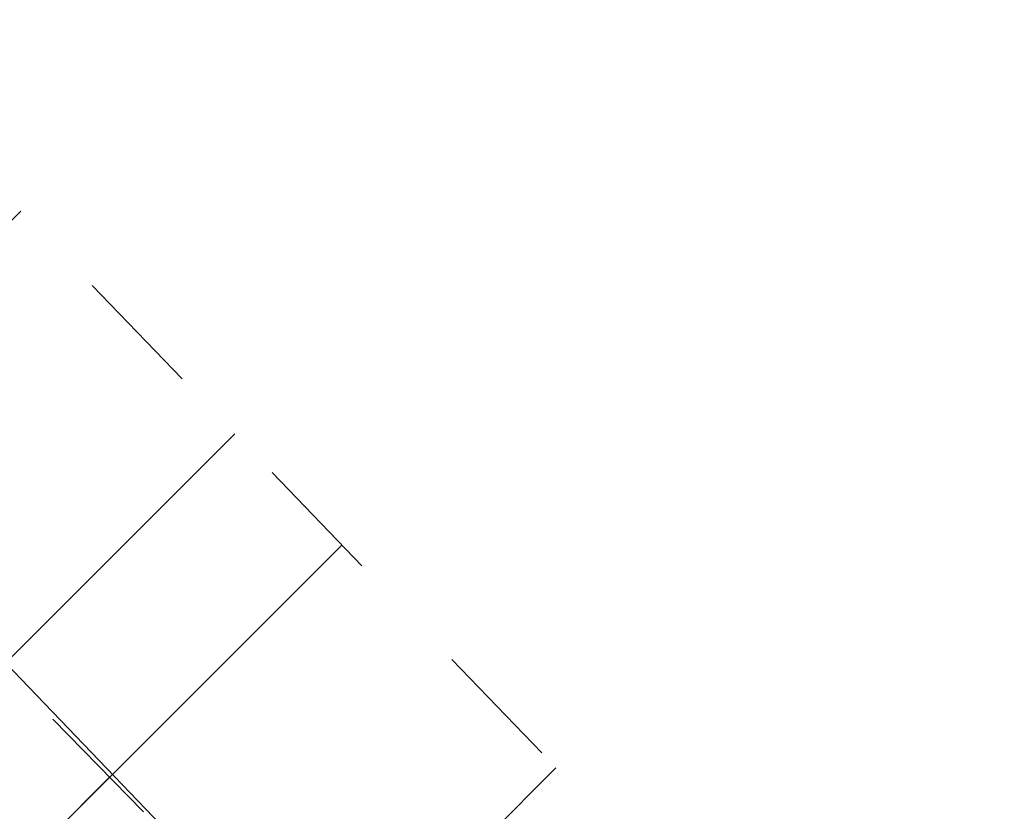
# Model space of a CAD drawing. Header units: metres. Extents: x 207669 to 209690, y 476021 to 477293.
# Tile 6 of 49: x 208046 to 208061, y 476828 to 476840. Entities that reach past the tile are written whole.
import ezdxf
from ezdxf.lldxf.tags import DXFTag

# ---------------------------------------------------------------- set-up
doc = ezdxf.new("R2010")
doc.units = ezdxf.units.M
doc.linetypes.add('NLCS-HIDDEN', pattern=[4, 2, -2])
doc.layers.add('B-OI-KL-BRANDSTOF_Orientatieverzoek_gasunieoost_0000541420-G', color=40, linetype='KL-BRANDSTOF-N', lineweight=18, true_color=0xffbf00)
for name, color, linetype, lineweight in [('B-OI-KL-VEILIGHEIDSZONE-G', 252, 'NLCS-HIDDEN', 35), ('T-WE-VH-VERHARDING_ASFALT_BOUWWEG-100MM-A', 252, 'CONTINUOUS', 18), ('T-WE-VH-VERHARDING_ASFALT_BOUWWEG-70MM-A', 252, 'CONTINUOUS', 18)]:
    doc.layers.add(name, color=color, linetype=linetype, lineweight=lineweight)
doc.styles.get("Standard").update_dxf_attribs({"font": 'isocp.shx'})
tags = doc.linetypes.add('KL-BRANDSTOF-N', pattern='A,4,-0.5,[105,NLCS.SHX,S=0.5,R=0,X=0.75,Y=0],-2,4,-1,["B",Standard,S=1,R=0,X=-0.15,Y=-0.5],-1.5', length=13).pattern_tags.tags
tags[18] = DXFTag(74, 10)
pattern_1 = [(45, (0, 0), (-5.051394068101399, 5.051394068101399), []), (45, (3.3675975, 0), (-5.051394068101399, 5.051394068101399), [])]

# ---------------------------------------------------------------- blocks, each defined once
blk = doc.blocks.new('A$C78FE763D')
at = {"layer": 'B-OI-KL-VEILIGHEIDSZONE-G'}
h = blk.add_hatch(dxfattribs=at)
h.set_pattern_fill('ANSI32', color=256, scale=0.75)
h.set_pattern_definition(pattern_1)
h.paths.add_polyline_path([(209050.9375881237, 476518.5396431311), (209043.125532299, 476518.8796438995), (209004.4717691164, 476520.7480644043), (208998.0385089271, 476520.8455989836), (208994.4349887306, 476520.9688748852), (208992.935653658, 476521.1809657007), (208987.1141704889, 476522.9398933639), (208984.2464321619, 476523.7645453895), (208982.2472676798, 476524.1575529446), (208961.5809573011, 476528.4629516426), (208946.5220461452, 476532.563855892), (208941.2051906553, 476533.782514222), (208903.1010240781, 476542.5168446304), (208854.3198681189, 476553.4830269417), (208805.5441397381, 476564.3659582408), (208756.842541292, 476575.5088327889), (208708.1580406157, 476586.8421821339), (208659.4445053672, 476597.9561975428), (208645.9421921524, 476601.2015875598), (208635.8122818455, 476603.0898383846), (208626.3864741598, 476604.9618731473), (208620.0089611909, 476606.6876323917), (208616.8738774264, 476607.6539789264), (208608.5085805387, 476607.3317409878), (208607.7147462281, 476607.388227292), (208593.7159588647, 476606.8106741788), (208573.1718238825, 476606.1685136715), (208551.5354744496, 476605.2313140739), (208514.8965904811, 476605.0346582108), (208505.7717838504, 476604.8736203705), (208485.9502657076, 476604.3007499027), (208475.047726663, 476604.1278963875), (208473.2836551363, 476604.2170161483), (208435.3275707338, 476609.0187374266), (208410.2766025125, 476612.2382755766), (208386.3403179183, 476615.1490799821), (208372.1225659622, 476616.7944344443), (208370.8679237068, 476617.0666386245), (208366.7919455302, 476618.1427362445), (208347.1206601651, 476622.9592522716), (208332.5732144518, 476626.4223583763), (208314.8127730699, 476630.7675542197), (208307.5733359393, 476632.8400167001), (208304.1866016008, 476633.9158244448), (208301.7785627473, 476634.9618108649), (208265.737801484, 476652.8223577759), (208252.2084358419, 476659.8116686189), (208236.1466094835, 476668.5299794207), (208217.2765463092, 476679.2130734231), (208211.238871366, 476682.4328276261), (208206.9135463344, 476684.6223727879), (208201.0043056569, 476689.0424139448), (208194.8743833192, 476694.0181090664), (208188.0278762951, 476699.6469287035), (208179.7819454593, 476706.5954438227), (208167.5172268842, 476716.7875479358), (208160.0162014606, 476723.1235963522), (208143.7253530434, 476737.7180011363), (208140.7841958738, 476740.296256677), (208137.2494930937, 476743.7516149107), (208127.3442713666, 476753.6668096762), (208117.6775741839, 476763.4073517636), (208110.7673497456, 476770.4858983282), (208107.1789824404, 476774.0473304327), (208073.4188309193, 476808.9680776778), (208037.0226775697, 476846.8302774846), (208005.6460867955, 476879.2423167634), (207982.4240652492, 476903.0248457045), (207966.6406611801, 476918.9412363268), (207943.1172987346, 476943.0761142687), (207919.053827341, 476967.866388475), (207894.2855795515, 476993.4698702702), (207890.7679384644, 476996.8277555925), (207867.5642186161, 477020.3765344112), (207844.3344498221, 477044.2101672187), (207827.8124503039, 477061.0787171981), (207816.9714566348, 477067.1797366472), (207812.3269095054, 477070.0203660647), (207810.1095525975, 477071.3769726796), (207764.5498415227, 477099.2176252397), (207755.4859131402, 477103.8493892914), (207745.7668134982, 477107.4289707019), (207725.8028753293, 477114.6722316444), (207702.275920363, 477123.4861027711), (207695.2540454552, 477126.1533678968), (207691.7030862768, 477116.8050691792), (207698.746329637, 477114.1296872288), (207722.3433746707, 477105.2895583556), (207742.3334365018, 477098.036819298), (207751.4683368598, 477094.6724007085), (207759.6604084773, 477090.4861647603), (207804.8906974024, 477062.8468173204), (207807.1093404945, 477061.4894239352), (207811.9087933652, 477058.5540533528), (207821.6657996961, 477053.0630728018), (207837.1818001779, 477037.2216227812), (207860.4220313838, 477013.3772555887), (207883.7523115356, 476989.7000344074), (207887.2366704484, 476986.3739197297), (207911.8724226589, 476960.9074015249), (207935.9489512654, 476936.1036757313), (207959.5095888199, 476911.9305536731), (207975.2961847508, 476896.0109442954), (207998.4761632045, 476872.2714732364), (208029.8255724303, 476839.8875125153), (208066.2194190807, 476802.0277123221), (208100.0612675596, 476767.0224595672), (208103.6669002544, 476763.4438916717), (208110.5506758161, 476756.3924382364), (208120.2579786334, 476746.6109803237), (208130.2167569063, 476736.6421750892), (208133.9880541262, 476732.9555333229), (208137.0928969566, 476730.2337888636), (208153.4520485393, 476715.5781936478), (208161.0950231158, 476709.1222420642), (208173.3643045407, 476698.9263461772), (208181.6303737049, 476691.9608612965), (208188.5478666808, 476686.2736809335), (208194.855944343, 476681.1533760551), (208201.6207036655, 476676.093417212), (208206.6273786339, 476673.5589623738), (208212.4597036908, 476670.4487165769), (208231.2976405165, 476659.7838105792), (208247.5278141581, 476650.9741213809), (208261.222448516, 476643.899432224), (208297.5636872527, 476625.889979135), (208300.6716483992, 476624.5399655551), (208304.6829140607, 476623.2657732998), (208312.2474769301, 476621.1002357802), (208330.2270355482, 476616.7014316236), (208344.7735898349, 476613.2385377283), (208364.3263044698, 476608.4510537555), (208368.5303262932, 476607.3411513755), (208370.4836840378, 476606.9173555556), (208385.1619320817, 476605.2187100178), (208409.0356474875, 476602.3155144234), (208434.0626792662, 476599.0990525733), (208472.4025948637, 476594.2487738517), (208474.874523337, 476594.1238936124), (208486.1739842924, 476594.3030400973), (208506.0044661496, 476594.8761696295), (208515.0116595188, 476595.035131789), (208551.7787755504, 476595.2324759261), (208573.5444261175, 476596.1752763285), (208594.0782911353, 476596.8171158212), (208607.5655037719, 476597.3735627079), (208608.3456694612, 476597.3180490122), (208615.5563725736, 476597.5958110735), (208617.2292888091, 476597.0801576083), (208624.1037758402, 476595.2199168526), (208633.9219681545, 476593.2699516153), (208643.8560578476, 476591.4182024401), (208657.1637446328, 476588.2195924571), (208705.9122093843, 476577.097607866), (208754.5937087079, 476565.764957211), (208803.3401102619, 476554.6118317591), (208852.1343818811, 476543.7247630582), (208900.8872259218, 476532.7649453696), (208938.9710593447, 476524.0352757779), (208944.0902038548, 476522.8619341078), (208959.2452926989, 476518.7348383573), (208980.2629823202, 476514.3562370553), (208981.8958178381, 476514.0352446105), (208984.2860795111, 476513.3478966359), (208990.776596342, 476511.3868242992), (208993.5612612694, 476510.9929151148), (208997.7917410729, 476510.8481910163), (209004.1544808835, 476510.7517255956), (209042.666717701, 476508.8901461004), (209050.5027740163, 476508.5491007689)])
h = blk.add_hatch(dxfattribs=at)
h.set_pattern_fill('ANSI32', color=256, scale=0.75)
h.set_pattern_definition(pattern_1)
h.paths.add_polyline_path([(209049.9040674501, 476513.0338821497), (209047.9294700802, 476513.0805787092), (209017.1992382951, 476514.8064918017), (209008.5272349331, 476515.2647521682), (209004.8121158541, 476515.4943067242), (209004.2408080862, 476517.5976129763), (209000.6276531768, 476519.3154362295), (208998.7788331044, 476519.4035706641), (208993.2416138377, 476519.8381183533), (208990.97886399, 476520.3162782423), (208988.6145419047, 476521.0333104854), (208983.3310031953, 476522.1952195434), (208982.2517066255, 476522.3679864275), (208961.9475473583, 476526.8995101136), (208902.7618700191, 476541.0620222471), (208853.8783733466, 476551.6625872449), (208805.1138370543, 476562.5011498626), (208756.4213277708, 476573.5724886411), (208707.8367897, 476585.2632493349), (208659.1236152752, 476596.6233849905), (208645.679700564, 476599.6303800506), (208640.3598271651, 476601.0262477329), (208639.0288933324, 476601.3286358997), (208630.6115306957, 476603.2477033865), (208628.1305486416, 476603.3724206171), (208622.4777562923, 476602.8079669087), (208611.8145477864, 476602.596814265), (208599.7689718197, 476602.0901496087), (208586.4531468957, 476601.6153341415), (208570.4825037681, 476600.9767082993), (208545.8615593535, 476600.191103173), (208522.6693948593, 476599.9608065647), (208506.649443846, 476599.9037354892), (208490.6508412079, 476599.6171724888), (208474.9075160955, 476599.7147367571), (208459.2145196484, 476600.8897237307), (208443.5154846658, 476602.8478914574), (208427.6849074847, 476604.9554357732), (208411.7970154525, 476606.9594493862), (208395.9370638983, 476608.915619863), (208380.275665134, 476611.090482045), (208371.4295667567, 476612.3947525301), (208364.895292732, 476613.5728254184), (208349.4689988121, 476617.1053753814), (208333.8965026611, 476620.8587718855), (208327.7544930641, 476622.2719244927), (208319.2180087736, 476624.3108873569), (208310.7373976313, 476626.5414977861), (208304.4345748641, 476628.6519452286), (208296.9686334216, 476631.7659578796), (208290.3670795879, 476634.9872680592), (208276.3190710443, 476642.4587023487), (208262.12475887, 476649.9100899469), (208233.6902783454, 476664.5532774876), (208219.6299865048, 476671.9627335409), (208206.0581788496, 476679.7449356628), (208199.3422186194, 476684.4570483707), (208193.5954706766, 476688.9022408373), (208191.8675052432, 476690.3117710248), (208169.3297613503, 476709.263374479), (208157.1377965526, 476719.4686554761), (208145.2524005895, 476730.0154807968), (208133.5910201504, 476740.8020591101), (208122.1887856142, 476751.8764433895), (208111.322505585, 476762.8023900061), (208100.2775304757, 476774.2949457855), (208089.2059399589, 476785.886893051), (208078.0474932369, 476797.3958249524), (208066.9712737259, 476808.7884220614), (208055.7541631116, 476820.1836138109), (208044.6117725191, 476831.5776518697), (208033.4864377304, 476843.0833485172), (208022.2436173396, 476854.8298633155), (208021.0579990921, 476856.0035156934), (208013.0067169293, 476864.4476175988), (208010.65405498, 476866.474961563), (208006.7205843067, 476867.9604600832), (207991.138858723, 476872.4534932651), (207975.7144594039, 476876.8206847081), (207960.2521809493, 476881.1029625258), (207944.8222693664, 476885.2904813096), (207929.4324876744, 476889.5395556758), (207914.0135226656, 476893.8219354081), (207898.6063409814, 476898.1656782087), (207874.9670680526, 476904.6657532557), (207859.6453011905, 476908.9835424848), (207844.4240313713, 476913.4164947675), (207841.3066156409, 476914.2904238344), (207838.7115490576, 476914.7345247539), (207835.5842467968, 476914.3844093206), (207831.5041699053, 476913.3913854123), (207830.5720012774, 476913.2726442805), (207829.6633061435, 476913.3865181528), (207828.5949108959, 476913.7204861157), (207807.9104308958, 476919.4235730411), (207786.0683481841, 476925.4976016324), (207776.1044615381, 476928.1645006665), (207757.7294162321, 476933.3081194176), (207739.9541562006, 476938.7043057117), (207724.4544292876, 476942.8324040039), (207720.1668244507, 476943.9676748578), (207682.0354066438, 476955.7184769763), (207671.8795113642, 476958.5883705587), (207669.1601613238, 476948.9652143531), (207679.2028433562, 476946.1273130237), (207717.4134255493, 476934.352115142), (207721.8878207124, 476933.167385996), (207737.2140937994, 476929.0854842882), (207754.9288337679, 476923.7076705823), (207773.4637884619, 476918.5192893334), (207783.4359018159, 476915.8501883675), (207805.2418191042, 476909.7862169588), (207825.7733391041, 476904.1253038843), (207827.5329438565, 476903.5752718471), (207830.5822487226, 476903.1931457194), (207833.3240800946, 476903.5424045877), (207837.3300032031, 476904.5173806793), (207838.4187009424, 476904.639265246), (207839.1076343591, 476904.5213661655), (207841.6762186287, 476903.8012952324), (207856.8909488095, 476899.3702475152), (207872.2851819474, 476895.0320367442), (207895.9239090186, 476888.5321117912), (207911.3187273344, 476884.1918545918), (207926.7637623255, 476879.9022343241), (207942.1819806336, 476875.6453086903), (207957.6080690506, 476871.4588274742), (207973.0177905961, 476867.1911052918), (207988.391391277, 476862.8382967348), (208003.5636656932, 476858.4633299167), (208005.46619502, 476857.7448284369), (208006.1075330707, 476857.1921724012), (208013.9202509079, 476848.9982743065), (208015.1126326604, 476847.8179266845), (208026.2798122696, 476836.1504414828), (208037.4424774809, 476824.6061381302), (208048.6160868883, 476813.180176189), (208059.8229762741, 476801.7953679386), (208070.872756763, 476790.4299650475), (208082.0003100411, 476778.9528969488), (208093.0567195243, 476767.3768442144), (208104.171744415, 476755.8113999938), (208115.1594643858, 476744.7633466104), (208126.7112298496, 476733.5437308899), (208138.5378494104, 476722.6043092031), (208150.6084534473, 476711.8931345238), (208162.9024886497, 476701.6024155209), (208185.4887447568, 476682.6100189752), (208187.3747793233, 476681.0715491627), (208193.4080313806, 476676.4047416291), (208200.6880711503, 476671.2968543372), (208214.8102634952, 476663.199056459), (208229.0699716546, 476655.6845125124), (208257.5114911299, 476641.037700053), (208271.6471789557, 476633.6170876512), (208285.825170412, 476626.0765219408), (208292.8476165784, 476622.6498321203), (208300.9176751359, 476619.2838447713), (208307.8748523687, 476616.9542922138), (208316.7842412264, 476614.6109026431), (208325.4717569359, 476612.5358655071), (208331.6037473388, 476611.1250181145), (208347.1812511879, 476607.3704146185), (208362.890957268, 476603.7729645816), (208369.8126832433, 476602.5250374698), (208378.858584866, 476601.1913079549), (208394.6371861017, 476599.0001701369), (208410.5592345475, 476597.0363406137), (208426.3993425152, 476595.0383542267), (208442.2367653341, 476592.9298985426), (208458.2217303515, 476590.9360662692), (208474.5027339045, 476589.7170532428), (208490.7094087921, 476589.6166175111), (208506.756806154, 476589.9040545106), (208522.7368551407, 476589.9609834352), (208546.0706906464, 476590.1926868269), (208570.8417462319, 476590.9830817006), (208586.8311031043, 476591.6224558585), (208600.1572781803, 476592.0976403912), (208612.1237022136, 476592.6009757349), (208623.0744937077, 476592.8178230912), (208628.3777013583, 476593.3473693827), (208629.2387193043, 476593.3040866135), (208636.8133566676, 476591.5771541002), (208637.9824228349, 476591.311542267), (208643.3185494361, 476589.9114099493), (208656.8966347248, 476586.8744050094), (208705.5314603, 476575.5325406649), (208754.1429222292, 476563.8353013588), (208802.9204129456, 476552.7446401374), (208851.7338766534, 476541.895202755), (208900.5383799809, 476531.3117677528), (208959.6947026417, 476517.1562798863), (208980.3705433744, 476512.5418035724), (208981.4652468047, 476512.3665704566), (208986.0857080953, 476511.3504795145), (208988.48938601, 476510.6215117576), (208991.8106361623, 476509.9196716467), (208995.4852075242, 476509.6313000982), (208996.5742499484, 476506.910972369), (208999.9799266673, 476505.7738128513), (209007.9550150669, 476505.2810378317), (209016.6550117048, 476504.8212981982), (209047.5307799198, 476503.0872112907), (209049.6676470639, 476503.0366772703)])
at = {"layer": 'B-OI-KL-BRANDSTOF_Orientatieverzoek_gasunieoost_0000541420-G', "flags": 128}
blk.add_lwpolyline([(209050.72018107, 476513.54437195), (209042.896125, 476513.884895), (209004.313125, 476515.749895), (208997.915125, 476515.846895), (208993.998125, 476515.980895), (208991.856125, 476516.2838949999), (208985.700125, 476518.1438949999), (208983.071125, 476518.899895), (208981.255125, 476519.2568949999), (208960.413125, 476523.5988949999), (208945.306125, 476527.7128949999), (208940.088125, 476528.9088949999), (208901.994125, 476537.640895), (208853.227125, 476548.6038949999), (208804.442125, 476559.488895), (208755.718125, 476570.6368949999), (208707.035125, 476581.9698949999), (208658.304125, 476593.0878949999), (208644.899125, 476596.309895), (208634.867125, 476598.179895), (208625.245125, 476600.090895), (208618.619125, 476601.883895), (208616.215125, 476602.624895), (208608.427125, 476602.324895), (208607.640125, 476602.380895), (208593.897125, 476601.813895), (208573.358125, 476601.171895), (208551.657125, 476600.231895), (208514.954125, 476600.0348949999), (208505.888125, 476599.874895), (208486.062125, 476599.301895), (208474.961125, 476599.1258949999), (208472.843125, 476599.232895), (208434.695125, 476604.058895), (208409.656125, 476607.276895), (208385.751125, 476610.183895), (208371.303125, 476611.855895), (208369.699125, 476612.203895), (208365.559125, 476613.296895), (208345.947125, 476618.0988949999), (208331.400125, 476621.5618949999), (208313.530125, 476625.933895), (208306.128125, 476628.052895), (208302.429125, 476629.227895), (208299.671125, 476630.4258949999), (208263.480125, 476648.3608949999), (208249.868125, 476655.3928949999), (208233.722125, 476664.156895), (208214.868125, 476674.830895), (208208.933125, 476677.9958949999), (208204.267125, 476680.357895), (208197.930125, 476685.097895), (208191.711125, 476690.145895), (208184.829125, 476695.803895), (208176.573125, 476702.760895), (208164.306125, 476712.954895), (208156.734125, 476719.350895), (208140.409125, 476733.975895), (208137.386125, 476736.6258949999), (208133.733125, 476740.1968949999), (208123.801125, 476750.138895), (208114.114125, 476759.899895), (208107.217125, 476766.964895), (208103.620125, 476770.5348949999), (208069.819125, 476805.497895), (208033.424125, 476843.358895), (208002.061125, 476875.7568949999), (207978.860125, 476899.5178949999), (207963.075125, 476915.4358949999), (207939.533125, 476939.589895), (207915.463125, 476964.3868949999), (207890.761125, 476989.921895), (207887.260125, 476993.263895), (207863.993125, 477016.8768949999), (207840.758125, 477040.715895), (207824.739125, 477057.070895), (207814.440125, 477062.866895), (207809.718125, 477065.754895), (207807.500125, 477067.111895), (207762.105125, 477094.851895), (207753.477125, 477099.260895), (207744.050125, 477102.732895), (207724.073125, 477109.980895), (207700.511125, 477118.807895), (207693.478565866, 477121.479218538)], dxfattribs=at)
at = {"layer": 'B-OI-KL-VEILIGHEIDSZONE-G', "flags": 128}
for points in [[(209050.9375881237, 476518.5396431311), (209043.125532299, 476518.8796438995), (209004.4717691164, 476520.7480644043), (208998.0385089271, 476520.8455989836), (208994.4349887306, 476520.9688748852), (208992.935653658, 476521.1809657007), (208987.1141704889, 476522.9398933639), (208984.2464321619, 476523.7645453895), (208982.2472676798, 476524.1575529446), (208961.5809573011, 476528.4629516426), (208946.5220461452, 476532.563855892), (208941.2051906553, 476533.782514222), (208903.1010240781, 476542.5168446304), (208854.3198681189, 476553.4830269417), (208805.5441397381, 476564.3659582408), (208756.842541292, 476575.5088327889), (208708.1580406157, 476586.8421821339), (208659.4445053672, 476597.9561975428), (208645.9421921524, 476601.2015875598), (208635.8122818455, 476603.0898383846), (208626.3864741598, 476604.9618731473), (208620.0089611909, 476606.6876323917), (208616.8738774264, 476607.6539789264), (208608.5085805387, 476607.3317409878), (208607.7147462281, 476607.388227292), (208593.7159588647, 476606.8106741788), (208573.1718238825, 476606.1685136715), (208551.5354744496, 476605.2313140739), (208514.8965904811, 476605.0346582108), (208505.7717838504, 476604.8736203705), (208485.9502657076, 476604.3007499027), (208475.047726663, 476604.1278963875), (208473.2836551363, 476604.2170161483), (208435.3275707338, 476609.0187374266), (208410.2766025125, 476612.2382755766), (208386.3403179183, 476615.1490799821), (208372.1225659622, 476616.7944344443), (208370.8679237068, 476617.0666386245), (208366.7919455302, 476618.1427362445), (208347.1206601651, 476622.9592522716), (208332.5732144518, 476626.4223583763), (208314.8127730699, 476630.7675542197), (208307.5733359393, 476632.8400167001), (208304.1866016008, 476633.9158244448), (208301.7785627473, 476634.9618108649), (208265.737801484, 476652.8223577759), (208252.2084358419, 476659.8116686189), (208236.1466094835, 476668.5299794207), (208217.2765463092, 476679.2130734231), (208211.238871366, 476682.4328276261), (208206.9135463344, 476684.6223727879), (208201.0043056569, 476689.0424139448), (208194.8743833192, 476694.0181090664), (208188.0278762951, 476699.6469287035), (208179.7819454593, 476706.5954438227), (208167.5172268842, 476716.7875479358), (208160.0162014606, 476723.1235963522), (208143.7253530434, 476737.7180011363), (208140.7841958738, 476740.296256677), (208137.2494930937, 476743.7516149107), (208127.3442713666, 476753.6668096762), (208117.6775741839, 476763.4073517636), (208110.7673497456, 476770.4858983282), (208107.1789824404, 476774.0473304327), (208073.4188309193, 476808.9680776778), (208037.0226775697, 476846.8302774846), (208005.6460867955, 476879.2423167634), (207982.4240652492, 476903.0248457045), (207966.6406611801, 476918.9412363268), (207943.1172987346, 476943.0761142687), (207919.053827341, 476967.866388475), (207894.2855795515, 476993.4698702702), (207890.7679384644, 476996.8277555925), (207867.5642186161, 477020.3765344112), (207844.3344498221, 477044.2101672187), (207827.8124503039, 477061.0787171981), (207816.9714566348, 477067.1797366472), (207812.3269095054, 477070.0203660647), (207810.1095525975, 477071.3769726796), (207764.5498415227, 477099.2176252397), (207755.4859131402, 477103.8493892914), (207745.7668134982, 477107.4289707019), (207725.8028753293, 477114.6722316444), (207702.275920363, 477123.4861027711), (207695.2540454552, 477126.1533678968), (207691.7030862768, 477116.8050691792), (207698.746329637, 477114.1296872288), (207722.3433746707, 477105.2895583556), (207742.3334365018, 477098.036819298), (207751.4683368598, 477094.6724007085), (207759.6604084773, 477090.4861647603), (207804.8906974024, 477062.8468173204), (207807.1093404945, 477061.4894239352), (207811.9087933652, 477058.5540533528), (207821.6657996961, 477053.0630728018), (207837.1818001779, 477037.2216227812), (207860.4220313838, 477013.3772555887), (207883.7523115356, 476989.7000344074), (207887.2366704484, 476986.3739197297), (207911.8724226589, 476960.9074015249), (207935.9489512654, 476936.1036757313), (207959.5095888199, 476911.9305536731), (207975.2961847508, 476896.0109442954), (207998.4761632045, 476872.2714732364), (208029.8255724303, 476839.8875125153), (208066.2194190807, 476802.0277123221), (208100.0612675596, 476767.0224595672), (208103.6669002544, 476763.4438916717), (208110.5506758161, 476756.3924382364), (208120.2579786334, 476746.6109803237), (208130.2167569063, 476736.6421750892), (208133.9880541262, 476732.9555333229), (208137.0928969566, 476730.2337888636), (208153.4520485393, 476715.5781936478), (208161.0950231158, 476709.1222420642), (208173.3643045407, 476698.9263461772), (208181.6303737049, 476691.9608612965), (208188.5478666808, 476686.2736809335), (208194.855944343, 476681.1533760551), (208201.6207036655, 476676.093417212), (208206.6273786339, 476673.5589623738), (208212.4597036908, 476670.4487165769), (208231.2976405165, 476659.7838105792), (208247.5278141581, 476650.9741213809), (208261.222448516, 476643.899432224), (208297.5636872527, 476625.889979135), (208300.6716483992, 476624.5399655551), (208304.6829140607, 476623.2657732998), (208312.2474769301, 476621.1002357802), (208330.2270355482, 476616.7014316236), (208344.7735898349, 476613.2385377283), (208364.3263044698, 476608.4510537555), (208368.5303262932, 476607.3411513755), (208370.4836840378, 476606.9173555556), (208385.1619320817, 476605.2187100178), (208409.0356474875, 476602.3155144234), (208434.0626792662, 476599.0990525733), (208472.4025948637, 476594.2487738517), (208474.874523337, 476594.1238936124), (208486.1739842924, 476594.3030400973), (208506.0044661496, 476594.8761696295), (208515.0116595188, 476595.035131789), (208551.7787755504, 476595.2324759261), (208573.5444261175, 476596.1752763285), (208594.0782911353, 476596.8171158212), (208607.5655037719, 476597.3735627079), (208608.3456694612, 476597.3180490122), (208615.5563725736, 476597.5958110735), (208617.2292888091, 476597.0801576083), (208624.1037758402, 476595.2199168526), (208633.9219681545, 476593.2699516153), (208643.8560578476, 476591.4182024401), (208657.1637446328, 476588.2195924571), (208705.9122093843, 476577.097607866), (208754.5937087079, 476565.764957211), (208803.3401102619, 476554.6118317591), (208852.1343818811, 476543.7247630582), (208900.8872259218, 476532.7649453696), (208938.9710593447, 476524.0352757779), (208944.0902038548, 476522.8619341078), (208959.2452926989, 476518.7348383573), (208980.2629823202, 476514.3562370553), (208981.8958178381, 476514.0352446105), (208984.2860795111, 476513.3478966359), (208990.776596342, 476511.3868242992), (208993.5612612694, 476510.9929151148), (208997.7917410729, 476510.8481910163), (209004.1544808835, 476510.7517255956), (209042.666717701, 476508.8901461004), (209050.5027740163, 476508.5491007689)], [(209049.9040674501, 476513.0338821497), (209047.9294700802, 476513.0805787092), (209017.1992382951, 476514.8064918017), (209008.5272349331, 476515.2647521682), (209004.8121158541, 476515.4943067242), (209004.2408080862, 476517.5976129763), (209000.6276531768, 476519.3154362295), (208998.7788331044, 476519.4035706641), (208993.2416138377, 476519.8381183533), (208990.97886399, 476520.3162782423), (208988.6145419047, 476521.0333104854), (208983.3310031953, 476522.1952195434), (208982.2517066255, 476522.3679864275), (208961.9475473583, 476526.8995101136), (208902.7618700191, 476541.0620222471), (208853.8783733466, 476551.6625872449), (208805.1138370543, 476562.5011498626), (208756.4213277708, 476573.5724886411), (208707.8367897, 476585.2632493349), (208659.1236152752, 476596.6233849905), (208645.679700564, 476599.6303800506), (208640.3598271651, 476601.0262477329), (208639.0288933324, 476601.3286358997), (208630.6115306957, 476603.2477033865), (208628.1305486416, 476603.3724206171), (208622.4777562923, 476602.8079669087), (208611.8145477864, 476602.596814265), (208599.7689718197, 476602.0901496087), (208586.4531468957, 476601.6153341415), (208570.4825037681, 476600.9767082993), (208545.8615593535, 476600.191103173), (208522.6693948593, 476599.9608065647), (208506.649443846, 476599.9037354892), (208490.6508412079, 476599.6171724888), (208474.9075160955, 476599.7147367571), (208459.2145196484, 476600.8897237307), (208443.5154846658, 476602.8478914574), (208427.6849074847, 476604.9554357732), (208411.7970154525, 476606.9594493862), (208395.9370638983, 476608.915619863), (208380.275665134, 476611.090482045), (208371.4295667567, 476612.3947525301), (208364.895292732, 476613.5728254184), (208349.4689988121, 476617.1053753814), (208333.8965026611, 476620.8587718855), (208327.7544930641, 476622.2719244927), (208319.2180087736, 476624.3108873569), (208310.7373976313, 476626.5414977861), (208304.4345748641, 476628.6519452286), (208296.9686334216, 476631.7659578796), (208290.3670795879, 476634.9872680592), (208276.3190710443, 476642.4587023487), (208262.12475887, 476649.9100899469), (208233.6902783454, 476664.5532774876), (208219.6299865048, 476671.9627335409), (208206.0581788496, 476679.7449356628), (208199.3422186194, 476684.4570483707), (208193.5954706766, 476688.9022408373), (208191.8675052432, 476690.3117710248), (208169.3297613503, 476709.263374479), (208157.1377965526, 476719.4686554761), (208145.2524005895, 476730.0154807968), (208133.5910201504, 476740.8020591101), (208122.1887856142, 476751.8764433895), (208111.322505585, 476762.8023900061), (208100.2775304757, 476774.2949457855), (208089.2059399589, 476785.886893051), (208078.0474932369, 476797.3958249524), (208066.9712737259, 476808.7884220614), (208055.7541631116, 476820.1836138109), (208044.6117725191, 476831.5776518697), (208033.4864377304, 476843.0833485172), (208022.2436173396, 476854.8298633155), (208021.0579990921, 476856.0035156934), (208013.0067169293, 476864.4476175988), (208010.65405498, 476866.474961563), (208006.7205843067, 476867.9604600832), (207991.138858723, 476872.4534932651), (207975.7144594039, 476876.8206847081), (207960.2521809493, 476881.1029625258), (207944.8222693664, 476885.2904813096), (207929.4324876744, 476889.5395556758), (207914.0135226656, 476893.8219354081), (207898.6063409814, 476898.1656782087), (207874.9670680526, 476904.6657532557), (207859.6453011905, 476908.9835424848), (207844.4240313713, 476913.4164947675), (207841.3066156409, 476914.2904238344), (207838.7115490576, 476914.7345247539), (207835.5842467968, 476914.3844093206), (207831.5041699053, 476913.3913854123), (207830.5720012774, 476913.2726442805), (207829.6633061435, 476913.3865181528), (207828.5949108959, 476913.7204861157), (207807.9104308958, 476919.4235730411), (207786.0683481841, 476925.4976016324), (207776.1044615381, 476928.1645006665), (207757.7294162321, 476933.3081194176), (207739.9541562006, 476938.7043057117), (207724.4544292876, 476942.8324040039), (207720.1668244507, 476943.9676748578), (207682.0354066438, 476955.7184769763), (207671.8795113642, 476958.5883705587), (207669.1601613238, 476948.9652143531), (207679.2028433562, 476946.1273130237), (207717.4134255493, 476934.352115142), (207721.8878207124, 476933.167385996), (207737.2140937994, 476929.0854842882), (207754.9288337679, 476923.7076705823), (207773.4637884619, 476918.5192893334), (207783.4359018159, 476915.8501883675), (207805.2418191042, 476909.7862169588), (207825.7733391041, 476904.1253038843), (207827.5329438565, 476903.5752718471), (207830.5822487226, 476903.1931457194), (207833.3240800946, 476903.5424045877), (207837.3300032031, 476904.5173806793), (207838.4187009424, 476904.639265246), (207839.1076343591, 476904.5213661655), (207841.6762186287, 476903.8012952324), (207856.8909488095, 476899.3702475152), (207872.2851819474, 476895.0320367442), (207895.9239090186, 476888.5321117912), (207911.3187273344, 476884.1918545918), (207926.7637623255, 476879.9022343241), (207942.1819806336, 476875.6453086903), (207957.6080690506, 476871.4588274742), (207973.0177905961, 476867.1911052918), (207988.391391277, 476862.8382967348), (208003.5636656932, 476858.4633299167), (208005.46619502, 476857.7448284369), (208006.1075330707, 476857.1921724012), (208013.9202509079, 476848.9982743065), (208015.1126326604, 476847.8179266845), (208026.2798122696, 476836.1504414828), (208037.4424774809, 476824.6061381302), (208048.6160868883, 476813.180176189), (208059.8229762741, 476801.7953679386), (208070.872756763, 476790.4299650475), (208082.0003100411, 476778.9528969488), (208093.0567195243, 476767.3768442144), (208104.171744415, 476755.8113999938), (208115.1594643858, 476744.7633466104), (208126.7112298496, 476733.5437308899), (208138.5378494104, 476722.6043092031), (208150.6084534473, 476711.8931345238), (208162.9024886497, 476701.6024155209), (208185.4887447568, 476682.6100189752), (208187.3747793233, 476681.0715491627), (208193.4080313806, 476676.4047416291), (208200.6880711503, 476671.2968543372), (208214.8102634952, 476663.199056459), (208229.0699716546, 476655.6845125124), (208257.5114911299, 476641.037700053), (208271.6471789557, 476633.6170876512), (208285.825170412, 476626.0765219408), (208292.8476165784, 476622.6498321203), (208300.9176751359, 476619.2838447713), (208307.8748523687, 476616.9542922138), (208316.7842412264, 476614.6109026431), (208325.4717569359, 476612.5358655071), (208331.6037473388, 476611.1250181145), (208347.1812511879, 476607.3704146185), (208362.890957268, 476603.7729645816), (208369.8126832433, 476602.5250374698), (208378.858584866, 476601.1913079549), (208394.6371861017, 476599.0001701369), (208410.5592345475, 476597.0363406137), (208426.3993425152, 476595.0383542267), (208442.2367653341, 476592.9298985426), (208458.2217303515, 476590.9360662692), (208474.5027339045, 476589.7170532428), (208490.7094087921, 476589.6166175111), (208506.756806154, 476589.9040545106), (208522.7368551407, 476589.9609834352), (208546.0706906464, 476590.1926868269), (208570.8417462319, 476590.9830817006), (208586.8311031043, 476591.6224558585), (208600.1572781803, 476592.0976403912), (208612.1237022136, 476592.6009757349), (208623.0744937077, 476592.8178230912), (208628.3777013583, 476593.3473693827), (208629.2387193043, 476593.3040866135), (208636.8133566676, 476591.5771541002), (208637.9824228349, 476591.311542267), (208643.3185494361, 476589.9114099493), (208656.8966347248, 476586.8744050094), (208705.5314603, 476575.5325406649), (208754.1429222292, 476563.8353013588), (208802.9204129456, 476552.7446401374), (208851.7338766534, 476541.895202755), (208900.5383799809, 476531.3117677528), (208959.6947026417, 476517.1562798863), (208980.3705433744, 476512.5418035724), (208981.4652468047, 476512.3665704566), (208986.0857080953, 476511.3504795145), (208988.48938601, 476510.6215117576), (208991.8106361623, 476509.9196716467), (208995.4852075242, 476509.6313000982), (208996.5742499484, 476506.910972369), (208999.9799266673, 476505.7738128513), (209007.9550150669, 476505.2810378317), (209016.6550117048, 476504.8212981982), (209047.5307799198, 476503.0872112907), (209049.6676470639, 476503.0366772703)]]:
    blk.add_lwpolyline(points, close=True, dxfattribs=at)

msp = doc.modelspace()

# ---------------------------------------------------------------- hatches: boundary and pattern name
at = {"layer": 'T-WE-VH-VERHARDING_ASFALT_BOUWWEG-100MM-A'}
h = msp.add_hatch(dxfattribs=at)
h.set_pattern_fill('AVH-ASFALT', color=256, scale=1.5, angle=270, pattern_type=2)
h.set_pattern_definition([(329.9999999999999, (207991.0131754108, 476552.5954628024), (0.7500000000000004, 1.299038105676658), []), (29.99999999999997, (207991.0131754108, 476552.5954628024), (-0.7499999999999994, 1.299038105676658), [])])
edge = h.paths.add_edge_path()
edge.add_line((208598.0668640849, 476553.2350907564), (208597.3597609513, 476558.6895641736))
edge.add_arc((208596.3347866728, 476566.6236317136), 7.999999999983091, 167.5645903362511, 277.36107089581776, ccw=False)
edge.add_line((208588.5224716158, 476568.3463427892), (208663.4988565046, 476908.3564285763))
edge.add_arc((208653.7334626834, 476910.5098174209), 9.999999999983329, 347.56459033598, 362.5645903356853)
edge.add_line((208663.7234468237, 476910.9572734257), (208662.2903712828, 476942.9523785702))
edge.add_arc((208670.2823585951, 476943.3103433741), 8.000000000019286, 147.9829078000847, 182.564590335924, ccw=False)
edge.add_line((208663.4992387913, 476947.5517211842), (208673.5813185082, 476963.6757161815))
edge.add_arc((208665.1024187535, 476968.977438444), 9.999999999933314, 327.9829078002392, 372.496370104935)
edge.add_line((208674.8655159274, 476971.1412160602), (208668.8437600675, 476998.3117474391))
edge.add_arc((208700.3297484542, 477005.2899302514), 32.25000000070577, 180.2433118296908, 192.4963701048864, ccw=False)
edge.add_line((208668.080039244, 477005.1529780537), (208667.7931844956, 477072.7019650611))
edge.add_arc((208657.7932746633, 477072.6594992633), 9.999999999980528, 0.2433118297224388, 74.71764475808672)
edge.add_line((208660.4290345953, 477082.3058856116), (208562.4492246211, 477109.0776992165))
edge.add_arc((208570.9495504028, 477140.1872951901), 32.2500000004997, 248.523477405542, 254.717644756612, ccw=False)
edge.add_line((208559.1421820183, 477110.1764879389), (208526.0787293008, 477123.1848806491))
edge.add_arc((208512.2577011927, 477088.0559512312), 37.75000000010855, 68.52347740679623, 83.79289849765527)
edge.add_line((208516.3393283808, 477125.5846445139), (208484.0606572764, 477129.0952783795))
edge.add_arc((208479.9790300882, 477091.5665850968), 37.75000000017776, 83.79289849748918, 100.4526706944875)
edge.add_line((208473.1303026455, 477128.6901279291), (208406.483101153, 477116.394735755))
edge.add_arc((208396.0941313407, 477172.6942189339), 57.24999999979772, 259.3435220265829, 280.4552038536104, ccw=False)
edge.add_line((208385.507451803, 477116.4315784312), (208345.6150227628, 477123.7496831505))
edge.add_arc((208327.0753225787, 477022.6861288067), 102.7499999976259, 79.60489942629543, 92.19224486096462)
edge.add_line((208323.1448724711, 477125.3609264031), (208303.6616430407, 477124.6150972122))
edge.add_arc((208303.0017864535, 477141.8524719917), 17.25000000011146, 263.0200956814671, 272.19224486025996, ccw=False)
edge.add_line((208300.9055455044, 477124.7303145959), (208268.7673296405, 477128.6649498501))
edge.add_arc((208267.5521174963, 477118.7390615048), 9.999999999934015, 83.02009568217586, 168.2771260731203)
edge.add_line((208257.7606997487, 477120.7708436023), (208246.8566065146, 477068.2226239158))
edge.add_arc((208259.3406641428, 477065.6321017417), 12.74999999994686, 168.2771260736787, 171.9901902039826)
edge.add_line((208246.715050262, 477067.4087204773), (208243.1391454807, 477041.9964065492))
edge.add_arc((208235.2171916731, 477043.1111477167), 8.000000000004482, 271.25365755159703, 351.9901902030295, ccw=False)
edge.add_line((208235.3922213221, 477035.113062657), (208066.2421497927, 477031.4113918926))
edge.add_line((208066.2421497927, 477031.4113918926), (208044.2191598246, 477036.8636800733))
edge.add_line((208044.2191598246, 477036.8636800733), (208042.2847942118, 477039.1593672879))
edge.add_line((208042.2847942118, 477039.1593672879), (208002.0779595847, 477042.5937447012))
edge.add_arc((208002.7588222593, 477050.5647186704), 8.000000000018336, 176.3700886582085, 265.117774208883, ccw=False)
edge.add_arc((207951.3573135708, 477053.8338357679), 43.50536122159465, 355.63556999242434, 356.3592230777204, ccw=False)
edge.add_line((207994.7365174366, 477050.5230764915), (207994.4212927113, 477046.3957993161))
edge.add_arc((207950.9279627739, 477049.7176438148), 43.61999999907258, 336.77510252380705, 355.63245947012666, ccw=False)
edge.add_arc((207998.3648879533, 477029.3617471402), 8.00000000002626, 85.11777420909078, 156.7751025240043, ccw=False)
edge.add_line((207999.0457506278, 477037.3327211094), (208046.0630700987, 477033.3166073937))
edge.add_line((208046.0630700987, 477033.3166073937), (208066.4740170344, 477028.2634168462))
edge.add_line((208066.4740170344, 477028.2634168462), (208068.8725253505, 477025.9676380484))
edge.add_line((208068.8725253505, 477025.9676380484), (208238.4872344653, 477029.6794769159))
edge.add_arc((208238.2684474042, 477039.6770832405), 10.00000000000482, 271.253657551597, 351.9901902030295)
edge.add_line((208248.1708896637, 477038.2836567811), (208252.1613935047, 477066.6423359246))
edge.add_arc((208259.3406641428, 477065.6321017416), 7.249999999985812, 168.2771260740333, 171.9901902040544, ccw=False)
edge.add_line((208252.2418862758, 477067.1051437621), (208262.4914142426, 477116.4989297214))
edge.add_arc((208270.3245484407, 477114.8735040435), 8.00000000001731, 83.02009568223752, 168.2771260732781, ccw=False)
edge.add_line((208271.2967181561, 477122.8142147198), (208300.237178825, 477119.2710760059))
edge.add_arc((208303.0017864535, 477141.8524719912), 22.74999999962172, 263.0200956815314, 272.19224486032)
edge.add_line((208303.8720320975, 477119.1191226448), (208323.355261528, 477119.8649518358))
edge.add_arc((208327.0753225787, 477022.6861288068), 97.24999999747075, 79.60489942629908, 92.19224486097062, ccw=False)
edge.add_line((208344.6226300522, 477118.3399551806), (208384.5030026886, 477111.0240621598))
edge.add_arc((208396.0941313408, 477172.6942189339), 62.74999999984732, 259.355239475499, 280.4552038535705)
edge.add_line((208407.4811681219, 477110.9860517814), (208474.128130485, 477123.2813998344))
edge.add_arc((208479.9790300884, 477091.5665850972), 32.24999999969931, 83.79289849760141, 100.45267069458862, ccw=False)
edge.add_line((208483.4659831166, 477123.6275217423), (208515.744654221, 477120.1168878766))
edge.add_arc((208512.257701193, 477088.0559512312), 32.25000000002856, 68.52347740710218, 83.79289849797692, ccw=False)
edge.add_line((208524.0650695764, 477118.0667584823), (208557.128522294, 477105.0583657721))
edge.add_arc((208570.949550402, 477140.1872951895), 37.74999999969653, 248.5234774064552, 254.7176447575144)
edge.add_line((208560.9995566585, 477103.772186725), (208656.4132110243, 477077.7015445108))
edge.add_arc((208654.3046030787, 477069.9844354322), 8.000000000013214, 0.24331182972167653, 74.71764475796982, ccw=False)
edge.add_line((208662.3045309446, 477070.0184080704), (208662.5800888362, 477005.1296218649))
edge.add_arc((208700.3297484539, 477005.2899302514), 37.7500000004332, 180.2433118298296, 192.4963701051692)
edge.add_line((208663.4740566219, 476997.1216697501), (208669.1858799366, 476971.3495730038))
edge.add_arc((208661.3754021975, 476969.6185509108), 8.000000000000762, -32.01709219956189, 12.496370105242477, ccw=False)
edge.add_line((208668.1585220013, 476965.3771731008), (208658.2582133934, 476949.5438796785))
edge.add_arc((208666.7371131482, 476944.242157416), 10.00000000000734, 147.9829078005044, 182.5645903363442)
edge.add_line((208656.7471290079, 476943.794701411), (208658.2083375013, 476911.1714948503))
edge.add_arc((208650.2163501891, 476910.8135300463), 7.999999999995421, -12.43540966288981, 2.564590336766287, ccw=False)
edge.add_line((208658.0286652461, 476909.0908189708), (208582.0786928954, 476564.6656155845))
edge.add_arc((208591.8440867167, 476562.51222674), 9.99999999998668, 167.5645903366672, 277.3976724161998)
edge.add_arc((210001.0809775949, 465708.5369687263), 10935.07777570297, 97.37159738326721, 97.39767241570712, ccw=False)
at = {"layer": 'T-WE-VH-VERHARDING_ASFALT_BOUWWEG-70MM-A'}
h = msp.add_hatch(dxfattribs=at)
h.set_pattern_fill('AVH-BASALTON', color=256, angle=270, pattern_type=2)
h.set_pattern_definition([(270, (207987.6846217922, 477030.1940064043), (0.8659999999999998, -1.5), [1, -2]), (29.99999999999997, (207987.6846217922, 477030.1940064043), (0.8660381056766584, 1.499977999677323), [1, -2]), (329.9999999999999, (207987.6846217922, 477029.1940064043), (1.732038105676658, -2.200032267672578e-05), [1, -2])])
h.paths.add_polyline_path([(207979.9642825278, 476909.0642676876, 0.08860774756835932), (207982.4153493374, 476906.5424738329), (208074.6579514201, 476840.2897325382, 0.2901540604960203), (208087.4822068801, 476839.5442298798), (208106.1850962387, 476849.9257594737), (208103.2731425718, 476855.171788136), (208083.4099652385, 476844.1461808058, -0.2901543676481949), (208076.9978315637, 476844.5189288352), (208022.6760454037, 476883.5352527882, -0.5128048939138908), (208022.6735853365, 476893.2800037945, 0.03899533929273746), (208032.1116530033, 476901.2509316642, 0.2110784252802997), (208048.6278607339, 476943.1517930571, 0.2961190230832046), (208029.8243881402, 476969.6942554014, 0.2135158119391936), (208009.772750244, 476968.8503044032, 0.09268673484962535), (207983.3678739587, 476948.8760330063), (207974.4330391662, 476939.0578244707, -0.4857844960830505), (207965.0246350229, 476939.7359519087), (207942.8520466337, 476972.5366072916, -0.3607678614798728), (207943.6020152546, 476980.1610973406, 0.06252926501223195), (207946.9207294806, 476984.387934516, -0.1140968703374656), (207974.6737415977, 477013.1274485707, 0.2338587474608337), (207994.4212927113, 477046.3957993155), (207994.7365174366, 477050.5230764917, 0.1605842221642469), (207988.3125578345, 477076.5233494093, 0.5824978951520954), (207940.4839035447, 477074.380298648, -0.1043814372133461), (207917.7632647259, 477046.2334878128, 0.0750150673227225), (207907.1276252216, 477034.5242228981, -0.4489299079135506), (207898.2472954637, 477033.2797499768), (207859.6681189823, 477066.0854670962, -0.381082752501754), (207858.5701924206, 477073.9958346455, -0.1026960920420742), (207881.5457002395, 477096.5367696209, 0.1261556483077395), (207916.17238607, 477133.8078554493, 0.1109181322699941), (207921.2037527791, 477151.5237929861, 0.2268011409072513), (207912.4820694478, 477172.7251190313, 0.117727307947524), (207894.5602457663, 477182.5179730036, 0.2907551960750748), (207862.2196860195, 477172.5070400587), (207817.1807338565, 477119.5417085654, 0.4142135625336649), (207819.2328479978, 477094.1687144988), (207902.9723610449, 477022.9610053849)])
h.paths.add_polyline_path([(207933.4971353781, 476986.3756419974), (207908.6460157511, 477023.1387386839, -0.3327596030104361), (207908.9913344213, 477030.3205219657, 0.02629151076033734), (207910.3951778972, 477032.2141499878, -0.07558467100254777), (207920.289801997, 477043.1324219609, 0.104381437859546), (207944.0481497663, 477072.5647687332, -0.5824978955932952), (207984.9249647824, 477074.3963295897, -0.1605842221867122), (207990.7481332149, 477050.8276931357), (207990.4329084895, 477046.7004159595, -0.2338587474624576), (207972.4962286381, 477016.4828080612, 0.1134968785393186), (207943.6046455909, 476986.6350936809, -0.5476258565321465)], flags=16)
h.paths.add_polyline_path([(207986.32625549, 476946.1838259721, -0.09268673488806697), (208011.5584937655, 476965.2710418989, -0.2135158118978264), (208028.3457217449, 476965.9775975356, -0.2961190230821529), (208044.6311531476, 476942.9895325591, -0.2110784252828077), (208029.3006028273, 476904.0966296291, -0.04205109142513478), (208019.5889756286, 476895.9956677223, 0.03919080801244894), (208016.8801836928, 476893.7622372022, -0.3624006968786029), (208009.2124471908, 476893.2054081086), (207985.3315629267, 476910.3577218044, -0.0886077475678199), (207983.860922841, 476911.8707981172), (207974.2451368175, 476926.0957536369, -0.3460902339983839), (207974.7783963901, 476933.4942473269)], flags=16)
h.paths.add_polyline_path([(207847.4134532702, 477076.5061948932), (207822.3422986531, 477097.8253955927, -0.4142135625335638), (207820.7462098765, 477117.5599465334), (207865.2669202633, 477169.915831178, -0.2907551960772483), (207893.5098481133, 477178.6583532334, -0.1177273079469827), (207909.8013034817, 477169.7563661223, -0.2268011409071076), (207917.209974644, 477151.7468091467, -0.1109181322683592), (207912.6575576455, 477135.717300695, -0.1261556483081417), (207879.3832126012, 477099.9018323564, 0.0974953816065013), (207856.2151719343, 477077.6355777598, -0.4419701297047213)], flags=16)

# ---------------------------------------------------------------- block references
at = {"layer": 'B-OI-KL-BRANDSTOF_Orientatieverzoek_gasunieoost_0000541420-G'}
msp.add_blockref('A$C78FE763D', (0, 0), dxfattribs=at)

doc.saveas('drawing.dxf')
